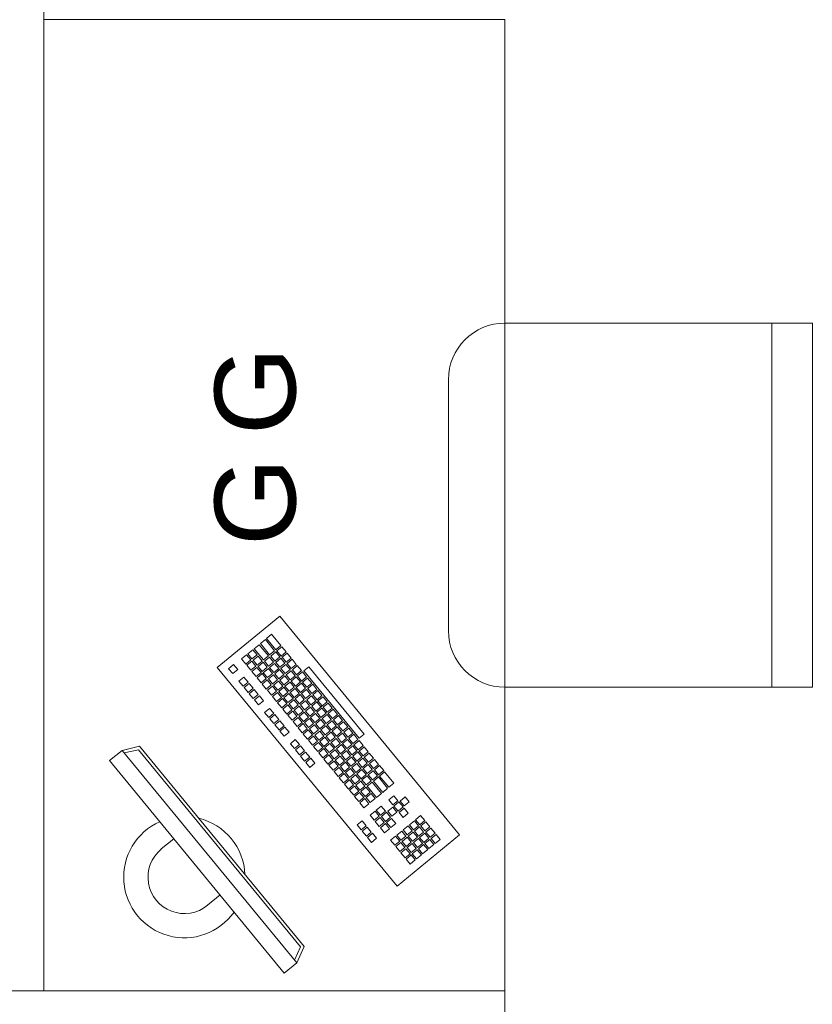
# Model space of a CAD drawing. Header units: centimetres. Extents: x -2424 to 2319, y 5 to 3760.
# Tile 70 of 117: x -686 to -588, y 3270 to 3391. Entities that reach past the tile are written whole.
import ezdxf

# ---------------------------------------------------------------- set-up
doc = ezdxf.new("R2010")
doc.units = ezdxf.units.CM
doc.linetypes.add('Oś', pattern=[222.25, 127, -31.75, 31.75, -31.75])
for name, color, linetype, lineweight in [('A-ANNO-NOTE', 131, 'Continuous', 9), ('A-WALL', 113, 'Continuous', 13), ('I-FURN', 30, 'Continuous', 9), ('S-GRID', 1, 'Continuous', 13)]:
    doc.layers.add(name, color=color, linetype=linetype, lineweight=lineweight)
doc.styles.add('Arial_4', font='arial.ttf', dxfattribs={"height": 10})

msp = doc.modelspace()

# ---------------------------------------------------------------- linework, layer by layer
at = {"layer": 'A-WALL', "color": 251, "lineweight": 9}
for p in [(-682.62, 3511.33), (-688.62, 3271.29)]:
    msp.add_line(p, (-682.62, 3271.29), dxfattribs=at)
at = {"layer": 'I-FURN', "color": 251, "lineweight": 9}
for p, q in [((-682.62, 3391.29), (-625.62, 3391.29)), ((-625.62, 3391.29), (-682.62, 3391.29)), ((-625.62, 3391.29), (-625.62, 3271.29)), ((-587.62, 3353.79), (-625.62, 3353.79)), ((-592.62, 3308.79), (-592.62, 3353.79)), ((-587.62, 3308.79), (-587.62, 3353.79)), ((-632.62, 3346.79), (-632.62, 3315.79)), ((-661.19, 3311.22), (-653.47, 3317.57)), ((-653.47, 3317.57), (-631.24, 3290.54)), ((-655.24, 3314.69), (-655.86, 3314.18)), ((-654.1, 3313.3), (-655.24, 3314.69)), ((-654.47, 3315.33), (-655.09, 3314.82)), ((-655.09, 3314.82), (-653.95, 3313.43)), ((-653.33, 3313.93), (-654.47, 3315.33)), ((-656.79, 3313.42), (-657.41, 3312.91)), ((-656.28, 3312.8), (-656.79, 3313.42)), ((-656.02, 3314.05), (-656.63, 3313.55)), ((-656.63, 3313.55), (-655.49, 3312.16)), ((-654.87, 3312.66), (-656.02, 3314.05)), ((-655.86, 3314.18), (-654.72, 3312.79)), ((-653.95, 3313.43), (-653.33, 3313.93)), ((-653.2, 3313.78), (-653.82, 3313.27)), ((-652.69, 3313.16), (-653.2, 3313.78)), ((-657.56, 3312.78), (-658.18, 3312.28)), ((-658.18, 3312.28), (-657.67, 3311.66)), ((-657.67, 3311.66), (-657.05, 3312.17)), ((-657.05, 3312.17), (-657.56, 3312.78)), ((-657.41, 3312.91), (-656.9, 3312.29)), ((-656.9, 3312.29), (-656.28, 3312.8)), ((-656.15, 3312.65), (-656.77, 3312.14)), ((-656.77, 3312.14), (-656.26, 3311.52)), ((-655.64, 3312.03), (-656.15, 3312.65)), ((-655.49, 3312.16), (-654.87, 3312.66)), ((-654.75, 3312.51), (-655.36, 3312)), ((-654.24, 3311.89), (-654.75, 3312.51)), ((-654.72, 3312.79), (-654.1, 3313.3)), ((-653.97, 3313.15), (-654.59, 3312.64)), ((-654.59, 3312.64), (-654.08, 3312.02)), ((-654.08, 3312.02), (-653.46, 3312.53)), ((-653.46, 3312.53), (-653.97, 3313.15)), ((-653.34, 3312.37), (-653.96, 3311.86)), ((-653.82, 3313.27), (-653.31, 3312.65)), ((-652.83, 3311.75), (-653.34, 3312.37)), ((-653.31, 3312.65), (-652.69, 3313.16)), ((-652.57, 3313.01), (-653.18, 3312.5)), ((-653.18, 3312.5), (-652.68, 3311.88)), ((-652.68, 3311.88), (-652.06, 3312.39)), ((-652.06, 3312.39), (-652.57, 3313.01)), ((-651.93, 3312.24), (-652.55, 3311.73)), ((-651.42, 3311.62), (-651.93, 3312.24)), ((-638.96, 3284.19), (-661.19, 3311.22)), ((-659.17, 3311.59), (-659.79, 3311.08)), ((-659.79, 3311.08), (-659.28, 3310.47)), ((-659.28, 3310.47), (-658.66, 3310.97)), ((-658.66, 3310.97), (-659.17, 3311.59)), ((-656.93, 3312.01), (-657.54, 3311.5)), ((-657.54, 3311.5), (-657.04, 3310.89)), ((-657.04, 3310.89), (-656.42, 3311.39)), ((-656.42, 3311.39), (-656.93, 3312.01)), ((-656.29, 3311.24), (-656.91, 3310.73)), ((-655.78, 3310.62), (-656.29, 3311.24)), ((-656.26, 3311.52), (-655.64, 3312.03)), ((-655.52, 3311.87), (-656.14, 3311.37)), ((-656.14, 3311.37), (-655.63, 3310.75)), ((-655.63, 3310.75), (-655.01, 3311.26)), ((-655.01, 3311.26), (-655.52, 3311.87)), ((-654.88, 3311.1), (-655.5, 3310.59)), ((-655.36, 3312), (-654.86, 3311.38)), ((-654.37, 3310.48), (-654.88, 3311.1)), ((-654.86, 3311.38), (-654.24, 3311.89)), ((-654.11, 3311.74), (-654.73, 3311.23)), ((-654.73, 3311.23), (-654.22, 3310.61)), ((-654.22, 3310.61), (-653.6, 3311.12)), ((-653.6, 3311.12), (-654.11, 3311.74)), ((-653.48, 3310.97), (-654.09, 3310.46)), ((-653.96, 3311.86), (-653.45, 3311.25)), ((-652.97, 3310.35), (-653.48, 3310.97)), ((-653.45, 3311.25), (-652.83, 3311.75)), ((-652.7, 3311.6), (-653.32, 3311.09)), ((-653.32, 3311.09), (-652.81, 3310.47)), ((-652.81, 3310.47), (-652.19, 3310.98)), ((-652.19, 3310.98), (-652.7, 3311.6)), ((-652.55, 3311.73), (-652.04, 3311.11)), ((-652.04, 3311.11), (-651.42, 3311.62)), ((-651.3, 3311.46), (-651.91, 3310.95)), ((-651.91, 3310.95), (-651.4, 3310.34)), ((-650.79, 3310.85), (-651.3, 3311.46)), ((-650.51, 3310.82), (-649.89, 3311.33)), ((-649.89, 3311.33), (-643.03, 3302.98)), ((-657.9, 3310.05), (-658.52, 3309.54)), ((-657.39, 3309.43), (-657.9, 3310.05)), ((-656.91, 3310.73), (-656.4, 3310.11)), ((-656.4, 3310.11), (-655.78, 3310.62)), ((-655.65, 3310.47), (-656.27, 3309.96)), ((-656.27, 3309.96), (-655.76, 3309.34)), ((-655.76, 3309.34), (-655.15, 3309.85)), ((-655.15, 3309.85), (-655.65, 3310.47)), ((-655.02, 3309.69), (-655.64, 3309.19)), ((-655.5, 3310.59), (-654.99, 3309.98)), ((-654.51, 3309.08), (-655.02, 3309.69)), ((-654.99, 3309.98), (-654.37, 3310.48)), ((-654.25, 3310.33), (-654.87, 3309.82)), ((-654.87, 3309.82), (-654.36, 3309.2)), ((-654.36, 3309.2), (-653.74, 3309.71)), ((-653.74, 3309.71), (-654.25, 3310.33)), ((-654.09, 3310.46), (-653.58, 3309.84)), ((-653.58, 3309.84), (-652.97, 3310.35)), ((-652.84, 3310.19), (-653.46, 3309.68)), ((-653.46, 3309.68), (-652.95, 3309.07)), ((-652.33, 3309.57), (-652.84, 3310.19)), ((-652.07, 3310.83), (-652.69, 3310.32)), ((-652.69, 3310.32), (-652.18, 3309.7)), ((-652.18, 3309.7), (-651.56, 3310.21)), ((-651.56, 3310.21), (-652.07, 3310.83)), ((-651.43, 3310.06), (-652.05, 3309.55)), ((-650.92, 3309.44), (-651.43, 3310.06)), ((-651.4, 3310.34), (-650.79, 3310.85)), ((-650.66, 3310.69), (-651.28, 3310.18)), ((-651.28, 3310.18), (-650.77, 3309.56)), ((-650.77, 3309.56), (-650.15, 3310.07)), ((-650.15, 3310.07), (-650.66, 3310.69)), ((-650.02, 3309.92), (-650.64, 3309.41)), ((-643.65, 3302.48), (-650.51, 3310.82)), ((-649.52, 3309.3), (-650.02, 3309.92)), ((-658.52, 3309.54), (-658.01, 3308.92)), ((-658.01, 3308.92), (-657.39, 3309.43)), ((-657.26, 3309.27), (-657.88, 3308.77)), ((-657.88, 3308.77), (-657.37, 3308.15)), ((-657.37, 3308.15), (-656.76, 3308.66)), ((-656.76, 3308.66), (-657.26, 3309.27)), ((-656.63, 3308.5), (-657.25, 3307.99)), ((-656.12, 3307.88), (-656.63, 3308.5)), ((-655.64, 3309.19), (-655.13, 3308.57)), ((-655.13, 3308.57), (-654.51, 3309.08)), ((-654.38, 3308.92), (-655, 3308.41)), ((-653.88, 3308.3), (-654.38, 3308.92)), ((-653.61, 3309.56), (-654.23, 3309.05)), ((-654.23, 3309.05), (-653.72, 3308.43)), ((-653.72, 3308.43), (-653.1, 3308.94)), ((-653.1, 3308.94), (-653.61, 3309.56)), ((-652.98, 3308.79), (-653.6, 3308.28)), ((-652.47, 3308.17), (-652.98, 3308.79)), ((-652.95, 3309.07), (-652.33, 3309.57)), ((-652.2, 3309.42), (-652.82, 3308.91)), ((-652.82, 3308.91), (-652.31, 3308.29)), ((-652.31, 3308.29), (-651.7, 3308.8)), ((-651.7, 3308.8), (-652.2, 3309.42)), ((-651.57, 3308.65), (-652.19, 3308.14)), ((-652.05, 3309.55), (-651.54, 3308.93)), ((-651.06, 3308.03), (-651.57, 3308.65)), ((-651.54, 3308.93), (-650.92, 3309.44)), ((-650.8, 3309.28), (-651.42, 3308.77)), ((-651.42, 3308.77), (-650.91, 3308.16)), ((-650.91, 3308.16), (-650.29, 3308.67)), ((-650.29, 3308.67), (-650.8, 3309.28)), ((-650.78, 3308), (-650.16, 3308.51)), ((-650.64, 3309.41), (-650.13, 3308.79)), ((-650.16, 3308.51), (-649.65, 3307.89)), ((-650.13, 3308.79), (-649.52, 3309.3)), ((-650.01, 3308.64), (-649.39, 3309.15)), ((-649.5, 3308.02), (-650.01, 3308.64)), ((-648.88, 3308.53), (-649.5, 3308.02)), ((-649.39, 3309.15), (-648.88, 3308.53)), ((-625.62, 3308.79), (-587.62, 3308.79)), ((-657.25, 3307.99), (-656.74, 3307.38)), ((-656.74, 3307.38), (-656.12, 3307.88)), ((-655.99, 3307.73), (-656.61, 3307.22)), ((-655.48, 3307.11), (-655.99, 3307.73)), ((-655, 3308.41), (-654.49, 3307.8)), ((-654.49, 3307.8), (-653.88, 3308.3)), ((-653.75, 3308.15), (-654.37, 3307.64)), ((-654.37, 3307.64), (-653.86, 3307.02)), ((-653.86, 3307.02), (-653.24, 3307.53)), ((-653.24, 3307.53), (-653.75, 3308.15)), ((-653.11, 3307.38), (-653.73, 3306.87)), ((-653.6, 3308.28), (-653.09, 3307.66)), ((-652.61, 3306.76), (-653.11, 3307.38)), ((-653.09, 3307.66), (-652.47, 3308.17)), ((-652.34, 3308.01), (-652.96, 3307.5)), ((-652.96, 3307.5), (-652.45, 3306.89)), ((-652.45, 3306.89), (-651.83, 3307.39)), ((-651.83, 3307.39), (-652.34, 3308.01)), ((-652.19, 3308.14), (-651.68, 3307.52)), ((-651.68, 3307.52), (-651.06, 3308.03)), ((-651.55, 3307.37), (-650.93, 3307.88)), ((-651.04, 3306.75), (-651.55, 3307.37)), ((-650.43, 3307.26), (-651.04, 3306.75)), ((-650.93, 3307.88), (-650.43, 3307.26)), ((-650.27, 3307.38), (-650.78, 3308)), ((-649.65, 3307.89), (-650.27, 3307.38)), ((-649.53, 3307.74), (-650.14, 3307.23)), ((-649.02, 3307.12), (-649.53, 3307.74)), ((-648.75, 3308.37), (-649.37, 3307.87)), ((-649.37, 3307.87), (-648.86, 3307.25)), ((-648.86, 3307.25), (-648.25, 3307.76)), ((-648.25, 3307.76), (-648.75, 3308.37)), ((-648.12, 3307.6), (-648.74, 3307.09)), ((-647.61, 3306.98), (-648.12, 3307.6)), ((-656.61, 3307.22), (-656.1, 3306.6)), ((-656.1, 3306.6), (-655.48, 3307.11)), ((-654.72, 3306.18), (-655.34, 3305.68)), ((-654.21, 3305.57), (-654.72, 3306.18)), ((-653.73, 3306.87), (-653.22, 3306.25)), ((-653.22, 3306.25), (-652.61, 3306.76)), ((-653.1, 3306.1), (-652.48, 3306.61)), ((-652.59, 3305.48), (-653.1, 3306.1)), ((-652.48, 3306.61), (-651.97, 3305.99)), ((-652.32, 3306.73), (-651.71, 3307.24)), ((-651.82, 3306.11), (-652.32, 3306.73)), ((-651.2, 3306.62), (-651.82, 3306.11)), ((-651.71, 3307.24), (-651.2, 3306.62)), ((-651.07, 3306.47), (-651.69, 3305.96)), ((-650.56, 3305.85), (-651.07, 3306.47)), ((-650.3, 3307.1), (-650.92, 3306.6)), ((-650.92, 3306.6), (-650.41, 3305.98)), ((-650.41, 3305.98), (-649.79, 3306.49)), ((-649.79, 3306.49), (-650.3, 3307.1)), ((-649.66, 3306.33), (-650.28, 3305.82)), ((-650.14, 3307.23), (-649.64, 3306.61)), ((-649.16, 3305.71), (-649.66, 3306.33)), ((-649.64, 3306.61), (-649.02, 3307.12)), ((-648.89, 3306.97), (-649.51, 3306.46)), ((-649.51, 3306.46), (-649, 3305.84)), ((-649, 3305.84), (-647.61, 3306.98)), ((-648.38, 3306.35), (-648.89, 3306.97)), ((-648.26, 3306.19), (-648.87, 3305.69)), ((-648.74, 3307.09), (-648.23, 3306.48)), ((-647.75, 3305.58), (-648.26, 3306.19)), ((-647.48, 3306.83), (-648.1, 3306.32)), ((-648.1, 3306.32), (-647.59, 3305.7)), ((-647.59, 3305.7), (-646.98, 3306.21)), ((-646.98, 3306.21), (-647.48, 3306.83)), ((-646.85, 3306.06), (-647.47, 3305.55)), ((-646.34, 3305.44), (-646.85, 3306.06)), ((-655.34, 3305.68), (-654.83, 3305.06)), ((-654.83, 3305.06), (-654.21, 3305.57)), ((-654.71, 3304.9), (-654.09, 3305.41)), ((-654.2, 3304.29), (-654.71, 3304.9)), ((-654.09, 3305.41), (-653.58, 3304.79)), ((-651.97, 3305.99), (-652.59, 3305.48)), ((-651.84, 3305.83), (-652.46, 3305.32)), ((-652.46, 3305.32), (-651.95, 3304.71)), ((-651.95, 3304.71), (-651.34, 3305.21)), ((-651.34, 3305.21), (-651.84, 3305.83)), ((-651.21, 3305.06), (-651.83, 3304.55)), ((-651.69, 3305.96), (-651.18, 3305.34)), ((-650.7, 3304.44), (-651.21, 3305.06)), ((-651.18, 3305.34), (-650.56, 3305.85)), ((-650.44, 3305.7), (-651.05, 3305.19)), ((-651.05, 3305.19), (-650.55, 3304.57)), ((-650.55, 3304.57), (-649.93, 3305.08)), ((-649.93, 3305.08), (-650.44, 3305.7)), ((-649.8, 3304.92), (-650.42, 3304.42)), ((-650.28, 3305.82), (-649.77, 3305.2)), ((-649.29, 3304.31), (-649.8, 3304.92)), ((-649.77, 3305.2), (-649.16, 3305.71)), ((-649.03, 3305.56), (-649.65, 3305.05)), ((-649.65, 3305.05), (-649.14, 3304.43)), ((-649.14, 3304.43), (-648.52, 3304.94)), ((-648.52, 3304.94), (-649.03, 3305.56)), ((-648.87, 3305.69), (-648.37, 3305.07)), ((-648.37, 3305.07), (-647.75, 3305.58)), ((-647.62, 3305.42), (-648.24, 3304.91)), ((-648.24, 3304.91), (-647.73, 3304.3)), ((-647.11, 3304.8), (-647.62, 3305.42)), ((-647.47, 3305.55), (-646.96, 3304.93)), ((-646.96, 3304.93), (-646.34, 3305.44)), ((-646.21, 3305.28), (-646.83, 3304.78)), ((-645.71, 3304.67), (-646.21, 3305.28)), ((-653.58, 3304.79), (-654.2, 3304.29)), ((-653.45, 3304.64), (-654.07, 3304.13)), ((-654.07, 3304.13), (-653.56, 3303.51)), ((-653.56, 3303.51), (-652.94, 3304.02)), ((-652.94, 3304.02), (-653.45, 3304.64)), ((-652.82, 3303.87), (-653.44, 3303.36)), ((-652.31, 3303.25), (-652.82, 3303.87)), ((-651.83, 3304.55), (-651.32, 3303.93)), ((-651.32, 3303.93), (-650.7, 3304.44)), ((-650.57, 3304.29), (-651.19, 3303.78)), ((-651.19, 3303.78), (-650.68, 3303.16)), ((-650.68, 3303.16), (-650.07, 3303.67)), ((-650.07, 3303.67), (-650.57, 3304.29)), ((-650.42, 3304.42), (-649.91, 3303.8)), ((-649.91, 3303.8), (-649.29, 3304.31)), ((-649.17, 3304.15), (-649.78, 3303.64)), ((-649.78, 3303.64), (-649.28, 3303.02)), ((-648.66, 3303.53), (-649.17, 3304.15)), ((-648.39, 3304.79), (-649.01, 3304.28)), ((-649.01, 3304.28), (-648.5, 3303.66)), ((-648.5, 3303.66), (-647.89, 3304.17)), ((-647.89, 3304.17), (-648.39, 3304.79)), ((-647.76, 3304.01), (-648.38, 3303.51)), ((-647.25, 3303.4), (-647.76, 3304.01)), ((-647.73, 3304.3), (-647.11, 3304.8)), ((-646.99, 3304.65), (-647.6, 3304.14)), ((-647.6, 3304.14), (-647.1, 3303.52)), ((-647.1, 3303.52), (-646.48, 3304.03)), ((-646.48, 3304.03), (-646.99, 3304.65)), ((-646.35, 3303.88), (-646.97, 3303.37)), ((-646.83, 3304.78), (-646.32, 3304.16)), ((-645.84, 3303.26), (-646.35, 3303.88)), ((-646.32, 3304.16), (-645.71, 3304.67)), ((-645.58, 3304.51), (-646.2, 3304)), ((-646.2, 3304), (-645.69, 3303.39)), ((-645.69, 3303.39), (-645.07, 3303.89)), ((-645.07, 3303.89), (-645.58, 3304.51)), ((-644.94, 3303.74), (-645.56, 3303.23)), ((-644.44, 3303.12), (-644.94, 3303.74)), ((-653.44, 3303.36), (-652.93, 3302.74)), ((-652.93, 3302.74), (-652.31, 3303.25)), ((-649.94, 3303.52), (-650.56, 3303.01)), ((-650.56, 3303.01), (-650.05, 3302.39)), ((-650.05, 3302.39), (-649.43, 3302.9)), ((-649.43, 3302.9), (-649.94, 3303.52)), ((-649.3, 3302.74), (-649.92, 3302.24)), ((-648.8, 3302.13), (-649.3, 3302.74)), ((-649.28, 3303.02), (-648.66, 3303.53)), ((-648.53, 3303.38), (-649.15, 3302.87)), ((-649.15, 3302.87), (-648.64, 3302.25)), ((-648.64, 3302.25), (-648.02, 3302.76)), ((-648.02, 3302.76), (-648.53, 3303.38)), ((-647.9, 3302.61), (-648.51, 3302.1)), ((-648.38, 3303.51), (-647.87, 3302.89)), ((-647.39, 3301.99), (-647.9, 3302.61)), ((-647.87, 3302.89), (-647.25, 3303.4)), ((-647.12, 3303.24), (-647.74, 3302.73)), ((-647.74, 3302.73), (-647.23, 3302.12)), ((-647.23, 3302.12), (-646.62, 3302.62)), ((-646.62, 3302.62), (-647.12, 3303.24)), ((-646.49, 3302.47), (-647.11, 3301.96)), ((-646.97, 3303.37), (-646.46, 3302.75)), ((-645.98, 3301.85), (-646.49, 3302.47)), ((-646.46, 3302.75), (-645.84, 3303.26)), ((-645.72, 3303.1), (-646.33, 3302.6)), ((-646.33, 3302.6), (-645.83, 3301.98)), ((-645.83, 3301.98), (-645.21, 3302.49)), ((-645.21, 3302.49), (-645.72, 3303.1)), ((-645.56, 3303.23), (-645.05, 3302.61)), ((-645.05, 3302.61), (-644.44, 3303.12)), ((-644.31, 3302.97), (-644.93, 3302.46)), ((-644.93, 3302.46), (-644.42, 3301.84)), ((-643.8, 3302.35), (-644.31, 3302.97)), ((-643.03, 3302.98), (-643.65, 3302.48)), ((-672.96, 3300.99), (-670.8, 3301.51)), ((-670.8, 3301.51), (-650.44, 3276.76)), ((-651.55, 3302.32), (-652.16, 3301.81)), ((-652.16, 3301.81), (-651.66, 3301.2)), ((-651.66, 3301.2), (-651.04, 3301.7)), ((-651.04, 3301.7), (-651.55, 3302.32)), ((-650.91, 3301.55), (-651.53, 3301.04)), ((-650.4, 3300.93), (-650.91, 3301.55)), ((-649.92, 3302.24), (-649.41, 3301.62)), ((-649.41, 3301.62), (-648.8, 3302.13)), ((-648.67, 3301.97), (-649.29, 3301.46)), ((-649.29, 3301.46), (-648.78, 3300.84)), ((-648.78, 3300.84), (-648.16, 3301.35)), ((-648.16, 3301.35), (-648.67, 3301.97)), ((-648.03, 3301.2), (-648.65, 3300.69)), ((-648.51, 3302.1), (-648.01, 3301.48)), ((-647.53, 3300.58), (-648.03, 3301.2)), ((-648.01, 3301.48), (-647.39, 3301.99)), ((-647.26, 3301.83), (-647.88, 3301.33)), ((-647.88, 3301.33), (-647.37, 3300.71)), ((-647.37, 3300.71), (-646.75, 3301.22)), ((-646.75, 3301.22), (-647.26, 3301.83)), ((-647.11, 3301.96), (-646.6, 3301.34)), ((-646.6, 3301.34), (-645.98, 3301.85)), ((-645.85, 3301.7), (-646.47, 3301.19)), ((-646.47, 3301.19), (-645.96, 3300.57)), ((-645.35, 3301.08), (-645.85, 3301.7)), ((-645.08, 3302.33), (-645.7, 3301.82)), ((-645.7, 3301.82), (-645.19, 3301.21)), ((-645.19, 3301.21), (-644.57, 3301.71)), ((-644.57, 3301.71), (-645.08, 3302.33)), ((-644.45, 3301.56), (-645.06, 3301.05)), ((-643.94, 3300.94), (-644.45, 3301.56)), ((-644.42, 3301.84), (-643.8, 3302.35)), ((-643.67, 3302.19), (-644.29, 3301.69)), ((-644.29, 3301.69), (-643.78, 3301.07)), ((-643.78, 3301.07), (-643.17, 3301.58)), ((-643.17, 3301.58), (-643.67, 3302.19)), ((-643.04, 3301.42), (-643.66, 3300.91)), ((-642.53, 3300.8), (-643.04, 3301.42)), ((-674.51, 3299.72), (-672.96, 3300.99)), ((-672.96, 3300.99), (-651.37, 3274.73)), ((-672.7, 3300.67), (-670.95, 3301.07)), ((-670.95, 3301.07), (-650.91, 3276.69)), ((-651.53, 3301.04), (-651.02, 3300.42)), ((-651.02, 3300.42), (-650.4, 3300.93)), ((-650.28, 3300.78), (-650.89, 3300.27)), ((-650.89, 3300.27), (-650.39, 3299.65)), ((-650.39, 3299.65), (-649.77, 3300.16)), ((-649.77, 3300.16), (-650.28, 3300.78)), ((-649.64, 3300.01), (-650.26, 3299.5)), ((-649.13, 3299.39), (-649.64, 3300.01)), ((-648.65, 3300.69), (-648.14, 3300.07)), ((-648.14, 3300.07), (-647.53, 3300.58)), ((-647.4, 3300.43), (-648.02, 3299.92)), ((-646.89, 3299.81), (-647.4, 3300.43)), ((-646.63, 3301.06), (-647.24, 3300.55)), ((-647.24, 3300.55), (-646.74, 3299.94)), ((-646.74, 3299.94), (-646.12, 3300.44)), ((-646.12, 3300.44), (-646.63, 3301.06)), ((-645.99, 3300.29), (-646.61, 3299.78)), ((-645.48, 3299.67), (-645.99, 3300.29)), ((-645.96, 3300.57), (-645.35, 3301.08)), ((-645.22, 3300.92), (-645.84, 3300.42)), ((-645.84, 3300.42), (-645.33, 3299.8)), ((-645.33, 3299.8), (-644.71, 3300.31)), ((-644.71, 3300.31), (-645.22, 3300.92)), ((-644.58, 3300.15), (-645.2, 3299.64)), ((-645.06, 3301.05), (-644.56, 3300.43)), ((-644.07, 3299.53), (-644.58, 3300.15)), ((-644.56, 3300.43), (-643.94, 3300.94)), ((-643.81, 3300.79), (-644.43, 3300.28)), ((-644.43, 3300.28), (-643.92, 3299.66)), ((-643.92, 3299.66), (-643.3, 3300.17)), ((-643.3, 3300.17), (-643.81, 3300.79)), ((-643.18, 3300.01), (-643.79, 3299.51)), ((-643.66, 3300.91), (-643.15, 3300.3)), ((-642.67, 3299.4), (-643.18, 3300.01)), ((-643.15, 3300.3), (-642.53, 3300.8)), ((-642.4, 3300.65), (-643.02, 3300.14)), ((-643.02, 3300.14), (-642.51, 3299.52)), ((-642.51, 3299.52), (-641.89, 3300.03)), ((-641.89, 3300.03), (-642.4, 3300.65)), ((-652.91, 3273.46), (-674.51, 3299.72)), ((-650.26, 3299.5), (-649.75, 3298.88)), ((-649.75, 3298.88), (-649.13, 3299.39)), ((-648.02, 3299.92), (-647.51, 3299.3)), ((-647.51, 3299.3), (-646.89, 3299.81)), ((-646.76, 3299.65), (-647.38, 3299.15)), ((-647.38, 3299.15), (-646.87, 3298.53)), ((-646.87, 3298.53), (-646.25, 3299.04)), ((-646.25, 3299.04), (-646.76, 3299.65)), ((-646.13, 3298.88), (-646.75, 3298.37)), ((-646.61, 3299.78), (-646.1, 3299.16)), ((-645.62, 3298.26), (-646.13, 3298.88)), ((-646.1, 3299.16), (-645.48, 3299.67)), ((-645.36, 3299.52), (-645.97, 3299.01)), ((-645.97, 3299.01), (-645.47, 3298.39)), ((-645.47, 3298.39), (-644.85, 3298.9)), ((-644.85, 3298.9), (-645.36, 3299.52)), ((-644.72, 3298.74), (-645.34, 3298.24)), ((-645.2, 3299.64), (-644.69, 3299.03)), ((-644.21, 3298.13), (-644.72, 3298.74)), ((-644.69, 3299.03), (-644.07, 3299.53)), ((-643.95, 3299.38), (-644.57, 3298.87)), ((-644.57, 3298.87), (-644.06, 3298.25)), ((-644.06, 3298.25), (-643.44, 3298.76)), ((-643.44, 3298.76), (-643.95, 3299.38)), ((-643.79, 3299.51), (-643.29, 3298.89)), ((-643.29, 3298.89), (-642.67, 3299.4)), ((-642.54, 3299.24), (-643.16, 3298.73)), ((-643.16, 3298.73), (-642.65, 3298.12)), ((-642.03, 3298.62), (-642.54, 3299.24)), ((-641.77, 3299.88), (-642.39, 3299.37)), ((-642.39, 3299.37), (-641.88, 3298.75)), ((-641.88, 3298.75), (-641.26, 3299.26)), ((-641.26, 3299.26), (-641.77, 3299.88)), ((-641.13, 3299.1), (-641.75, 3298.6)), ((-640.62, 3298.49), (-641.13, 3299.1)), ((-646.75, 3298.37), (-646.24, 3297.76)), ((-646.24, 3297.76), (-645.62, 3298.26)), ((-645.49, 3298.11), (-646.11, 3297.6)), ((-646.11, 3297.6), (-645.6, 3296.98)), ((-644.98, 3297.49), (-645.49, 3298.11)), ((-645.34, 3298.24), (-644.83, 3297.62)), ((-644.83, 3297.62), (-644.21, 3298.13)), ((-644.09, 3297.97), (-644.7, 3297.46)), ((-643.58, 3297.35), (-644.09, 3297.97)), ((-643.31, 3298.61), (-643.93, 3298.1)), ((-643.93, 3298.1), (-643.42, 3297.48)), ((-643.42, 3297.48), (-642.8, 3297.99)), ((-642.8, 3297.99), (-643.31, 3298.61)), ((-642.68, 3297.83), (-643.3, 3297.33)), ((-642.17, 3297.22), (-642.68, 3297.83)), ((-642.65, 3298.12), (-642.03, 3298.62)), ((-641.91, 3298.47), (-642.52, 3297.96)), ((-642.52, 3297.96), (-642.02, 3297.34)), ((-642.02, 3297.34), (-641.4, 3297.85)), ((-641.4, 3297.85), (-641.91, 3298.47)), ((-641.27, 3297.7), (-641.89, 3297.19)), ((-641.75, 3298.6), (-641.24, 3297.98)), ((-640.13, 3296.31), (-641.27, 3297.7)), ((-641.24, 3297.98), (-640.62, 3298.49)), ((-640.5, 3298.33), (-641.12, 3297.82)), ((-641.12, 3297.82), (-639.97, 3296.43)), ((-639.35, 3296.94), (-640.5, 3298.33)), ((-645.6, 3296.98), (-644.98, 3297.49)), ((-644.86, 3297.34), (-645.48, 3296.83)), ((-645.48, 3296.83), (-644.97, 3296.21)), ((-644.97, 3296.21), (-644.35, 3296.72)), ((-644.35, 3296.72), (-644.86, 3297.34)), ((-644.22, 3296.56), (-644.84, 3296.06)), ((-644.7, 3297.46), (-644.19, 3296.85)), ((-643.71, 3295.95), (-644.22, 3296.56)), ((-644.19, 3296.85), (-643.58, 3297.35)), ((-643.45, 3297.2), (-644.07, 3296.69)), ((-644.07, 3296.69), (-643.56, 3296.07)), ((-643.56, 3296.07), (-642.94, 3296.58)), ((-642.94, 3296.58), (-643.45, 3297.2)), ((-642.81, 3296.43), (-643.43, 3295.92)), ((-643.3, 3297.33), (-642.79, 3296.71)), ((-642.31, 3295.81), (-642.81, 3296.43)), ((-642.79, 3296.71), (-642.17, 3297.22)), ((-642.04, 3297.06), (-642.66, 3296.55)), ((-642.66, 3296.55), (-641.52, 3295.16)), ((-640.9, 3295.67), (-642.04, 3297.06)), ((-641.89, 3297.19), (-640.74, 3295.8)), ((-640.74, 3295.8), (-640.13, 3296.31)), ((-639.97, 3296.43), (-639.35, 3296.94)), ((-644.84, 3296.06), (-644.33, 3295.44)), ((-644.33, 3295.44), (-643.71, 3295.95)), ((-643.59, 3295.79), (-644.21, 3295.28)), ((-644.21, 3295.28), (-643.7, 3294.67)), ((-643.7, 3294.67), (-643.08, 3295.17)), ((-643.08, 3295.17), (-643.59, 3295.79)), ((-643.43, 3295.92), (-642.92, 3295.3)), ((-642.92, 3295.3), (-642.31, 3295.81)), ((-642.18, 3295.65), (-642.8, 3295.15)), ((-642.8, 3295.15), (-642.29, 3294.53)), ((-641.67, 3295.04), (-642.18, 3295.65)), ((-641.52, 3295.16), (-640.9, 3295.67)), ((-639.36, 3295.38), (-639.98, 3294.87)), ((-638.86, 3294.76), (-639.36, 3295.38)), ((-637.96, 3295.24), (-638.58, 3294.73)), ((-637.45, 3294.62), (-637.96, 3295.24)), ((-642.95, 3295.02), (-643.57, 3294.51)), ((-643.57, 3294.51), (-643.06, 3293.89)), ((-643.06, 3293.89), (-642.44, 3294.4)), ((-642.44, 3294.4), (-642.95, 3295.02)), ((-642.29, 3294.53), (-641.67, 3295.04)), ((-640.91, 3294.11), (-641.53, 3293.6)), ((-640.4, 3293.49), (-640.91, 3294.11)), ((-639.5, 3293.97), (-640.12, 3293.46)), ((-639.98, 3294.87), (-639.47, 3294.25)), ((-638.99, 3293.35), (-639.5, 3293.97)), ((-639.47, 3294.25), (-638.86, 3294.76)), ((-638.73, 3294.61), (-639.35, 3294.1)), ((-639.35, 3294.1), (-638.84, 3293.48)), ((-638.84, 3293.48), (-638.22, 3293.99)), ((-638.22, 3293.99), (-638.73, 3294.61)), ((-638.58, 3294.73), (-638.07, 3294.12)), ((-638.07, 3294.12), (-637.45, 3294.62)), ((-641.68, 3293.47), (-642.3, 3292.97)), ((-642.3, 3292.97), (-641.79, 3292.35)), ((-641.79, 3292.35), (-641.17, 3292.86)), ((-641.17, 3292.86), (-641.68, 3293.47)), ((-641.05, 3292.7), (-641.66, 3292.19)), ((-641.53, 3293.6), (-641.02, 3292.98)), ((-640.54, 3292.08), (-641.05, 3292.7)), ((-641.02, 3292.98), (-640.4, 3293.49)), ((-640.27, 3293.34), (-640.89, 3292.83)), ((-640.89, 3292.83), (-640.38, 3292.21)), ((-640.38, 3292.21), (-639.77, 3292.72)), ((-639.77, 3292.72), (-640.27, 3293.34)), ((-640.12, 3293.46), (-639.61, 3292.85)), ((-639.61, 3292.85), (-638.99, 3293.35)), ((-638.09, 3293.84), (-638.71, 3293.33)), ((-638.71, 3293.33), (-638.2, 3292.71)), ((-638.2, 3292.71), (-637.59, 3293.22)), ((-637.59, 3293.22), (-638.09, 3293.84)), ((-636.05, 3292.93), (-636.67, 3292.42)), ((-635.54, 3292.31), (-636.05, 3292.93)), ((-643.29, 3292.28), (-643.91, 3291.77)), ((-643.91, 3291.77), (-643.4, 3291.16)), ((-643.4, 3291.16), (-642.78, 3291.66)), ((-642.78, 3291.66), (-643.29, 3292.28)), ((-642.65, 3291.51), (-643.27, 3291)), ((-642.15, 3290.89), (-642.65, 3291.51)), ((-641.66, 3292.19), (-641.16, 3291.58)), ((-641.16, 3291.58), (-640.54, 3292.08)), ((-640.41, 3291.93), (-641.03, 3291.42)), ((-639.9, 3291.31), (-640.41, 3291.93)), ((-639.64, 3292.56), (-640.26, 3292.06)), ((-640.26, 3292.06), (-639.75, 3291.44)), ((-639.75, 3291.44), (-639.13, 3291.95)), ((-639.13, 3291.95), (-639.64, 3292.56)), ((-637.6, 3291.66), (-638.21, 3291.15)), ((-637.09, 3291.04), (-637.6, 3291.66)), ((-636.82, 3292.29), (-637.44, 3291.78)), ((-637.44, 3291.78), (-636.93, 3291.16)), ((-636.93, 3291.16), (-636.32, 3291.67)), ((-636.32, 3291.67), (-636.82, 3292.29)), ((-636.19, 3291.52), (-636.81, 3291.01)), ((-636.67, 3292.42), (-636.16, 3291.8)), ((-635.68, 3290.9), (-636.19, 3291.52)), ((-636.16, 3291.8), (-635.54, 3292.31)), ((-635.42, 3292.15), (-636.03, 3291.65)), ((-636.03, 3291.65), (-635.53, 3291.03)), ((-635.53, 3291.03), (-634.91, 3291.54)), ((-634.91, 3291.54), (-635.42, 3292.15)), ((-643.27, 3291), (-642.76, 3290.38)), ((-642.76, 3290.38), (-642.15, 3290.89)), ((-642.02, 3290.74), (-642.64, 3290.23)), ((-642.64, 3290.23), (-642.13, 3289.61)), ((-641.51, 3290.12), (-642.02, 3290.74)), ((-641.03, 3291.42), (-640.52, 3290.8)), ((-640.52, 3290.8), (-639.9, 3291.31)), ((-639.14, 3290.38), (-639.76, 3289.88)), ((-638.63, 3289.77), (-639.14, 3290.38)), ((-638.37, 3291.02), (-638.99, 3290.51)), ((-638.99, 3290.51), (-638.48, 3289.89)), ((-631.24, 3290.54), (-638.96, 3284.19)), ((-638.48, 3289.89), (-637.86, 3290.4)), ((-637.86, 3290.4), (-638.37, 3291.02)), ((-637.73, 3290.25), (-638.35, 3289.74)), ((-638.21, 3291.15), (-637.71, 3290.53)), ((-637.23, 3289.63), (-637.73, 3290.25)), ((-637.71, 3290.53), (-637.09, 3291.04)), ((-636.96, 3290.88), (-637.58, 3290.37)), ((-637.58, 3290.37), (-637.07, 3289.76)), ((-637.07, 3289.76), (-636.45, 3290.26)), ((-636.45, 3290.26), (-636.96, 3290.88)), ((-636.81, 3291.01), (-636.3, 3290.39)), ((-636.3, 3290.39), (-635.68, 3290.9)), ((-635.55, 3290.75), (-636.17, 3290.24)), ((-636.17, 3290.24), (-635.66, 3289.62)), ((-635.05, 3290.13), (-635.55, 3290.75)), ((-634.78, 3291.38), (-635.4, 3290.87)), ((-635.4, 3290.87), (-634.89, 3290.25)), ((-634.89, 3290.25), (-634.27, 3290.76)), ((-634.27, 3290.76), (-634.78, 3291.38)), ((-634.15, 3290.61), (-634.76, 3290.1)), ((-633.64, 3289.99), (-634.15, 3290.61)), ((-668.11, 3288.8), (-666.57, 3290.07)), ((-642.13, 3289.61), (-641.51, 3290.12)), ((-639.76, 3289.88), (-639.25, 3289.26)), ((-639.25, 3289.26), (-638.63, 3289.77)), ((-638.51, 3289.61), (-639.12, 3289.1)), ((-639.12, 3289.1), (-638.62, 3288.49)), ((-638.62, 3288.49), (-638, 3288.99)), ((-638, 3288.99), (-638.51, 3289.61)), ((-638.35, 3289.74), (-637.84, 3289.12)), ((-637.84, 3289.12), (-637.23, 3289.63)), ((-637.1, 3289.48), (-637.72, 3288.97)), ((-636.59, 3288.86), (-637.1, 3289.48)), ((-636.33, 3290.11), (-636.94, 3289.6)), ((-636.94, 3289.6), (-636.44, 3288.98)), ((-636.44, 3288.98), (-635.82, 3289.49)), ((-635.82, 3289.49), (-636.33, 3290.11)), ((-635.69, 3289.34), (-636.31, 3288.83)), ((-635.18, 3288.72), (-635.69, 3289.34)), ((-635.66, 3289.62), (-635.05, 3290.13)), ((-634.92, 3289.97), (-635.54, 3289.47)), ((-635.54, 3289.47), (-635.03, 3288.85)), ((-635.03, 3288.85), (-634.41, 3289.36)), ((-634.41, 3289.36), (-634.92, 3289.97)), ((-634.76, 3290.1), (-634.26, 3289.48)), ((-634.26, 3289.48), (-633.64, 3289.99)), ((-637.87, 3288.84), (-638.49, 3288.33)), ((-638.49, 3288.33), (-637.98, 3287.71)), ((-637.98, 3287.71), (-637.36, 3288.22)), ((-637.36, 3288.22), (-637.87, 3288.84)), ((-637.24, 3288.07), (-637.85, 3287.56)), ((-637.72, 3288.97), (-637.21, 3288.35)), ((-636.73, 3287.45), (-637.24, 3288.07)), ((-637.21, 3288.35), (-636.59, 3288.86)), ((-636.46, 3288.7), (-637.08, 3288.19)), ((-637.08, 3288.19), (-636.57, 3287.58)), ((-636.57, 3287.58), (-635.96, 3288.09)), ((-635.96, 3288.09), (-636.46, 3288.7)), ((-636.31, 3288.83), (-635.8, 3288.21)), ((-635.8, 3288.21), (-635.18, 3288.72)), ((-637.85, 3287.56), (-637.35, 3286.94)), ((-637.35, 3286.94), (-636.73, 3287.45)), ((-662.4, 3281.85), (-660.85, 3283.12)), ((-650.91, 3276.69), (-651.64, 3275.06)), ((-650.44, 3276.76), (-651.37, 3274.73)), ((-651.37, 3274.73), (-652.91, 3273.46)), ((-625.62, 3271.29), (-682.62, 3271.29))]:
    msp.add_line(p, q, dxfattribs=at)
for centre, radius, start, end in [((-625.62, 3346.79), 7, 90, 180), ((-625.62, 3315.79), 7, 180, 270), ((-665.26, 3285.32), 7.5, 113.9646, 324.8966), ((-665.26, 3285.32), 7.5, 2.5607, 76.3005), ((-665.26, 3285.32), 4.5, 129.4306, 309.4306)]:
    msp.add_arc(centre, radius, start, end, dxfattribs=at)
at = {"layer": 'S-GRID', "color": 251, "linetype": 'Oś', "lineweight": 9}
msp.add_line((-625.62, 3600.33), (-625.62, 2843.33), dxfattribs=at)

# ---------------------------------------------------------------- texts
at = {"layer": 'A-ANNO-NOTE', "color": 251, "lineweight": 9, "style": 'Arial_4'}
for p in [(-651.52, 3339.97), (-651.52, 3326.26)]:
    msp.add_text('G', height=10, rotation=90, dxfattribs=at).set_placement(p)

doc.saveas('drawing.dxf')
